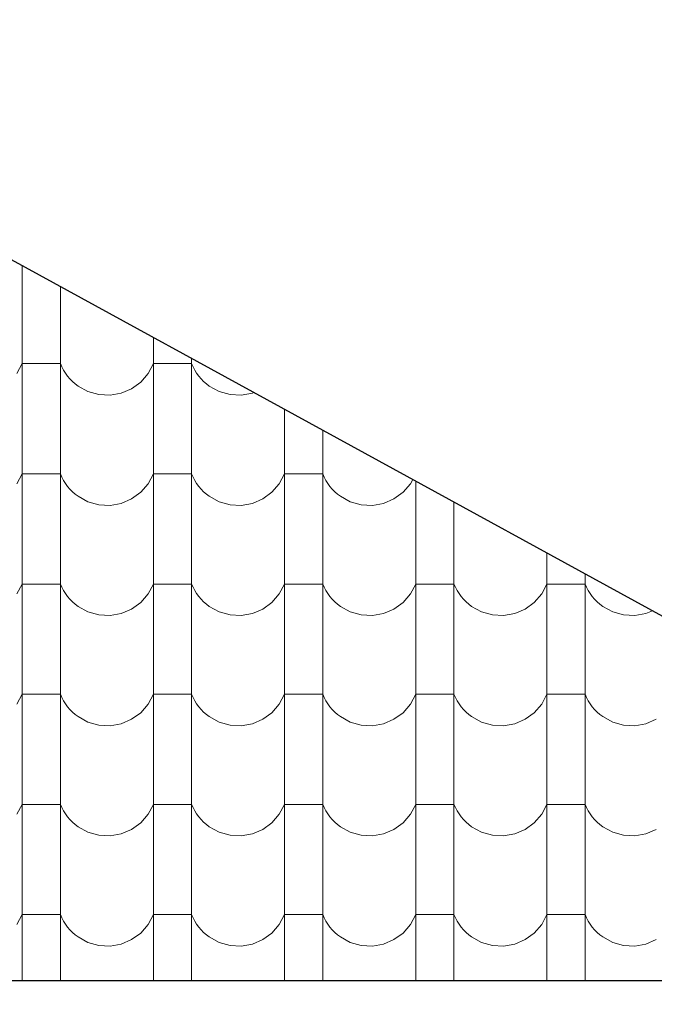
# Model space of a CAD drawing. Header units: millimetres. Extents: x -29624 to 9939, y -6894 to 6495.
# Tile 162 of 243: x 1328 to 1488, y -5966 to -5719. Entities that reach past the tile are written whole.
import ezdxf

# ---------------------------------------------------------------- set-up
doc = ezdxf.new("R2010")
doc.units = ezdxf.units.MM
doc.header["$MEASUREMENT"] = 0
doc.layers.add('810-G Ogólne', color=7, linetype='Continuous')
doc.layers.add('990-D Import IFC', color=7, linetype='Continuous')

# ---------------------------------------------------------------- blocks, each defined once
blk = doc.blocks.new('*X1834', base_point=(515069.4, 47309.9))
at = {"layer": '990-D Import IFC', "color": 251, "linetype": 'Continuous', "lineweight": 13, "true_color": 0x6a6a6a}
for p, q in [((523271.4, -45623.8), (523271.4, -45762.1)), ((523367.5, -45676.4), (523367.5, -45762.1)), ((523271.4, -45762.1), (523271.4, -46039.1)), ((523367.5, -45762.1), (523367.5, -46039.1)), ((523601.4, -45804.5), (523601.4, -46039.1)), ((523258.1, -45895.2), (523271.4, -45870.2)), ((523319.4, -45870.2), (523271.4, -45870.2)), ((523367.5, -45870.2), (523319.4, -45870.2)), ((523367.5, -45870.2), (523371.1, -45878.5)), ((523588.1, -45895.2), (523601.4, -45870.2)), ((523649.4, -45870.2), (523601.4, -45870.2)), ((523697.5, -45870.2), (523649.4, -45870.2)), ((523697.5, -45857.1), (523697.5, -46039.1)), ((523697.5, -45870.2), (523701.1, -45878.5)), ((523371.1, -45878.5), (523375.4, -45886.6)), ((523375.4, -45886.6), (523380.2, -45894.3)), ((523380.2, -45894.3), (523385.5, -45901.7)), ((523569.4, -45916.7), (523588.1, -45895.2)), ((523701.1, -45878.5), (523705.4, -45886.6)), ((523705.4, -45886.6), (523710.2, -45894.3)), ((523710.2, -45894.3), (523715.5, -45901.7)), ((523385.5, -45901.7), (523391.4, -45908.6)), ((523391.4, -45908.6), (523397.8, -45915.1)), ((523397.8, -45915.1), (523404.6, -45921.2)), ((523404.6, -45921.2), (523411.9, -45926.7)), ((523546.5, -45933.4), (523569.4, -45916.7)), ((523715.5, -45901.7), (523721.4, -45908.6)), ((523721.4, -45908.6), (523727.8, -45915.1)), ((523727.8, -45915.1), (523734.6, -45921.2)), ((523734.6, -45921.2), (523741.9, -45926.7)), ((523411.9, -45926.7), (523436.7, -45940.4)), ((523436.7, -45940.4), (523464.1, -45948.1)), ((523492.4, -45949.5), (523520.4, -45944.5)), ((523520.4, -45944.5), (523546.5, -45933.4)), ((523741.9, -45926.7), (523766.7, -45940.4)), ((523766.7, -45940.4), (523794.1, -45948.1)), ((523822.4, -45949.5), (523850.4, -45944.5)), ((523850.4, -45944.5), (523854.2, -45942.9)), ((523464.1, -45948.1), (523492.4, -45949.5)), ((523794.1, -45948.1), (523822.4, -45949.5)), ((523931.4, -45985.2), (523931.4, -46039.1)), ((523271.4, -46039.1), (523271.4, -46316.1)), ((523367.5, -46039.1), (523367.5, -46316.1)), ((523601.4, -46039.1), (523601.4, -46316.1)), ((523697.5, -46039.1), (523697.5, -46316.1)), ((523931.4, -46039.1), (523931.4, -46316.1)), ((524027.5, -46037.8), (524027.5, -46039.1)), ((524027.5, -46039.1), (524027.5, -46316.1)), ((523258.1, -46172.2), (523271.4, -46147.2)), ((523319.4, -46147.2), (523271.4, -46147.2)), ((523367.5, -46147.2), (523319.4, -46147.2)), ((523367.5, -46147.2), (523371.1, -46155.5)), ((523371.1, -46155.5), (523375.4, -46163.6)), ((523375.4, -46163.6), (523380.2, -46171.3)), ((523588.1, -46172.2), (523601.4, -46147.2)), ((523649.4, -46147.2), (523601.4, -46147.2)), ((523697.5, -46147.2), (523649.4, -46147.2)), ((523697.5, -46147.2), (523701.1, -46155.5)), ((523701.1, -46155.5), (523705.4, -46163.6)), ((523705.4, -46163.6), (523710.2, -46171.3)), ((523918.1, -46172.2), (523931.4, -46147.2)), ((523979.4, -46147.2), (523931.4, -46147.2)), ((524027.5, -46147.2), (523979.4, -46147.2)), ((524027.5, -46147.2), (524031.1, -46155.5)), ((524031.1, -46155.5), (524035.4, -46163.6)), ((524035.4, -46163.6), (524040.2, -46171.3)), ((524248.1, -46172.2), (524253.7, -46161.6)), ((524261.4, -46165.8), (524261.4, -46316.1)), ((523380.2, -46171.3), (523385.5, -46178.7)), ((523385.5, -46178.7), (523391.4, -46185.6)), ((523391.4, -46185.6), (523397.8, -46192.1)), ((523397.8, -46192.1), (523404.6, -46198.2)), ((523546.5, -46210.4), (523569.4, -46193.7)), ((523569.4, -46193.7), (523588.1, -46172.2)), ((523710.2, -46171.3), (523715.5, -46178.7)), ((523715.5, -46178.7), (523721.4, -46185.6)), ((523721.4, -46185.6), (523727.8, -46192.1)), ((523727.8, -46192.1), (523734.6, -46198.2)), ((523876.5, -46210.4), (523899.4, -46193.7)), ((523899.4, -46193.7), (523918.1, -46172.2)), ((524040.2, -46171.3), (524045.5, -46178.7)), ((524045.5, -46178.7), (524051.4, -46185.6)), ((524051.4, -46185.6), (524057.8, -46192.1)), ((524057.8, -46192.1), (524064.6, -46198.2)), ((524206.5, -46210.4), (524229.4, -46193.7)), ((524229.4, -46193.7), (524248.1, -46172.2)), ((523404.6, -46198.2), (523411.9, -46203.7)), ((523411.9, -46203.7), (523436.7, -46217.4)), ((523436.7, -46217.4), (523464.1, -46225.1)), ((523520.4, -46221.5), (523546.5, -46210.4)), ((523734.6, -46198.2), (523741.9, -46203.7)), ((523741.9, -46203.7), (523766.7, -46217.4)), ((523766.7, -46217.4), (523794.1, -46225.1)), ((523850.4, -46221.5), (523876.5, -46210.4)), ((524064.6, -46198.2), (524071.9, -46203.7)), ((524071.9, -46203.7), (524096.7, -46217.4)), ((524096.7, -46217.4), (524124.1, -46225.1)), ((524180.4, -46221.5), (524206.5, -46210.4)), ((524357.5, -46218.4), (524357.5, -46316.1)), ((523464.1, -46225.1), (523492.4, -46226.5)), ((523492.4, -46226.5), (523520.4, -46221.5)), ((523794.1, -46225.1), (523822.4, -46226.5)), ((523822.4, -46226.5), (523850.4, -46221.5)), ((524124.1, -46225.1), (524152.4, -46226.5)), ((524152.4, -46226.5), (524180.4, -46221.5)), ((523271.4, -46316.1), (523271.4, -46593.1)), ((523367.5, -46316.1), (523367.5, -46593.1)), ((523601.4, -46316.1), (523601.4, -46593.1)), ((523697.5, -46316.1), (523697.5, -46593.1)), ((523931.4, -46316.1), (523931.4, -46593.1)), ((524027.5, -46316.1), (524027.5, -46593.1)), ((524261.4, -46316.1), (524261.4, -46593.1)), ((524357.5, -46316.1), (524357.5, -46593.1)), ((524591.4, -46346.5), (524591.4, -46593.1)), ((524687.5, -46399.1), (524687.5, -46593.1)), ((523258.1, -46449.2), (523271.4, -46424.2)), ((523319.4, -46424.2), (523271.4, -46424.2)), ((523367.5, -46424.2), (523319.4, -46424.2)), ((523367.5, -46424.2), (523371.1, -46432.5)), ((523371.1, -46432.5), (523375.4, -46440.6)), ((523375.4, -46440.6), (523380.2, -46448.3)), ((523588.1, -46449.2), (523601.4, -46424.2)), ((523649.4, -46424.2), (523601.4, -46424.2)), ((523697.5, -46424.2), (523649.4, -46424.2)), ((523697.5, -46424.2), (523701.1, -46432.5)), ((523701.1, -46432.5), (523705.4, -46440.6)), ((523705.4, -46440.6), (523710.2, -46448.3)), ((523918.1, -46449.2), (523931.4, -46424.2)), ((523979.4, -46424.2), (523931.4, -46424.2)), ((524027.5, -46424.2), (523979.4, -46424.2)), ((524027.5, -46424.2), (524031.1, -46432.5)), ((524031.1, -46432.5), (524035.4, -46440.6)), ((524035.4, -46440.6), (524040.2, -46448.3)), ((524248.1, -46449.2), (524261.4, -46424.2)), ((524309.4, -46424.2), (524261.4, -46424.2)), ((524357.5, -46424.2), (524309.4, -46424.2)), ((524357.5, -46424.2), (524361.1, -46432.5)), ((524361.1, -46432.5), (524365.4, -46440.6)), ((524365.4, -46440.6), (524370.2, -46448.3)), ((524578.1, -46449.2), (524591.4, -46424.2)), ((524639.4, -46424.2), (524591.4, -46424.2)), ((524687.5, -46424.2), (524639.4, -46424.2)), ((524687.5, -46424.2), (524691.1, -46432.5)), ((524691.1, -46432.5), (524695.4, -46440.6)), ((524695.4, -46440.6), (524700.2, -46448.3)), ((523380.2, -46448.3), (523385.5, -46455.7)), ((523385.5, -46455.7), (523391.4, -46462.6)), ((523391.4, -46462.6), (523397.8, -46469.1)), ((523569.4, -46470.7), (523588.1, -46449.2)), ((523710.2, -46448.3), (523715.5, -46455.7)), ((523715.5, -46455.7), (523721.4, -46462.6)), ((523721.4, -46462.6), (523727.8, -46469.1)), ((523899.4, -46470.7), (523918.1, -46449.2)), ((524040.2, -46448.3), (524045.5, -46455.7)), ((524045.5, -46455.7), (524051.4, -46462.6)), ((524051.4, -46462.6), (524057.8, -46469.1)), ((524229.4, -46470.7), (524248.1, -46449.2)), ((524370.2, -46448.3), (524375.5, -46455.7)), ((524375.5, -46455.7), (524381.4, -46462.6)), ((524381.4, -46462.6), (524387.8, -46469.1)), ((524559.4, -46470.7), (524578.1, -46449.2)), ((524700.2, -46448.3), (524705.5, -46455.7)), ((524705.5, -46455.7), (524711.4, -46462.6)), ((524711.4, -46462.6), (524717.8, -46469.1)), ((523397.8, -46469.1), (523404.6, -46475.2)), ((523404.6, -46475.2), (523411.9, -46480.7)), ((523411.9, -46480.7), (523436.7, -46494.4)), ((523520.4, -46498.5), (523546.5, -46487.4)), ((523546.5, -46487.4), (523569.4, -46470.7)), ((523727.8, -46469.1), (523734.6, -46475.2)), ((523734.6, -46475.2), (523741.9, -46480.7)), ((523741.9, -46480.7), (523766.7, -46494.4)), ((523850.4, -46498.5), (523876.5, -46487.4)), ((523876.5, -46487.4), (523899.4, -46470.7)), ((524057.8, -46469.1), (524064.6, -46475.2)), ((524064.6, -46475.2), (524071.9, -46480.7)), ((524071.9, -46480.7), (524096.7, -46494.4)), ((524180.4, -46498.5), (524206.5, -46487.4)), ((524206.5, -46487.4), (524229.4, -46470.7)), ((524387.8, -46469.1), (524394.6, -46475.2)), ((524394.6, -46475.2), (524401.9, -46480.7)), ((524401.9, -46480.7), (524426.7, -46494.4)), ((524510.4, -46498.5), (524536.5, -46487.4)), ((524536.5, -46487.4), (524559.4, -46470.7)), ((524717.8, -46469.1), (524724.6, -46475.2)), ((524724.6, -46475.2), (524731.9, -46480.7)), ((524731.9, -46480.7), (524756.7, -46494.4)), ((524840.4, -46498.5), (524856.5, -46491.6)), ((523436.7, -46494.4), (523464.1, -46502.1)), ((523464.1, -46502.1), (523492.4, -46503.5)), ((523492.4, -46503.5), (523520.4, -46498.5)), ((523766.7, -46494.4), (523794.1, -46502.1)), ((523794.1, -46502.1), (523822.4, -46503.5)), ((523822.4, -46503.5), (523850.4, -46498.5)), ((524096.7, -46494.4), (524124.1, -46502.1)), ((524124.1, -46502.1), (524152.4, -46503.5)), ((524152.4, -46503.5), (524180.4, -46498.5)), ((524426.7, -46494.4), (524454.1, -46502.1)), ((524454.1, -46502.1), (524482.4, -46503.5)), ((524482.4, -46503.5), (524510.4, -46498.5)), ((524756.7, -46494.4), (524784.1, -46502.1)), ((524784.1, -46502.1), (524812.4, -46503.5)), ((524812.4, -46503.5), (524840.4, -46498.5)), ((523271.4, -46593.1), (523271.4, -46870.1)), ((523367.5, -46593.1), (523367.5, -46870.1)), ((523601.4, -46593.1), (523601.4, -46870.1)), ((523697.5, -46593.1), (523697.5, -46870.1)), ((523931.4, -46593.1), (523931.4, -46870.1)), ((524027.5, -46593.1), (524027.5, -46870.1)), ((524261.4, -46593.1), (524261.4, -46870.1)), ((524357.5, -46593.1), (524357.5, -46870.1)), ((524591.4, -46593.1), (524591.4, -46870.1)), ((524687.5, -46593.1), (524687.5, -46870.1)), ((523258.1, -46726.2), (523271.4, -46701.2)), ((523319.4, -46701.2), (523271.4, -46701.2)), ((523367.5, -46701.2), (523319.4, -46701.2)), ((523367.5, -46701.2), (523371.1, -46709.5)), ((523371.1, -46709.5), (523375.4, -46717.6)), ((523588.1, -46726.2), (523601.4, -46701.2)), ((523649.4, -46701.2), (523601.4, -46701.2)), ((523697.5, -46701.2), (523649.4, -46701.2)), ((523697.5, -46701.2), (523701.1, -46709.5)), ((523701.1, -46709.5), (523705.4, -46717.6)), ((523918.1, -46726.2), (523931.4, -46701.2)), ((523979.4, -46701.2), (523931.4, -46701.2)), ((524027.5, -46701.2), (523979.4, -46701.2)), ((524027.5, -46701.2), (524031.1, -46709.5)), ((524031.1, -46709.5), (524035.4, -46717.6)), ((524248.1, -46726.2), (524261.4, -46701.2)), ((524309.4, -46701.2), (524261.4, -46701.2)), ((524357.5, -46701.2), (524309.4, -46701.2)), ((524357.5, -46701.2), (524361.1, -46709.5)), ((524361.1, -46709.5), (524365.4, -46717.6)), ((524578.1, -46726.2), (524591.4, -46701.2)), ((524639.4, -46701.2), (524591.4, -46701.2)), ((524687.5, -46701.2), (524639.4, -46701.2)), ((524687.5, -46701.2), (524691.1, -46709.5)), ((524691.1, -46709.5), (524695.4, -46717.6)), ((523375.4, -46717.6), (523380.2, -46725.3)), ((523380.2, -46725.3), (523385.5, -46732.7)), ((523385.5, -46732.7), (523391.4, -46739.6)), ((523391.4, -46739.6), (523397.8, -46746.1)), ((523569.4, -46747.7), (523588.1, -46726.2)), ((523705.4, -46717.6), (523710.2, -46725.3)), ((523710.2, -46725.3), (523715.5, -46732.7)), ((523715.5, -46732.7), (523721.4, -46739.6)), ((523721.4, -46739.6), (523727.8, -46746.1)), ((523899.4, -46747.7), (523918.1, -46726.2)), ((524035.4, -46717.6), (524040.2, -46725.3)), ((524040.2, -46725.3), (524045.5, -46732.7)), ((524045.5, -46732.7), (524051.4, -46739.6)), ((524051.4, -46739.6), (524057.8, -46746.1)), ((524229.4, -46747.7), (524248.1, -46726.2)), ((524365.4, -46717.6), (524370.2, -46725.3)), ((524370.2, -46725.3), (524375.5, -46732.7)), ((524375.5, -46732.7), (524381.4, -46739.6)), ((524381.4, -46739.6), (524387.8, -46746.1)), ((524559.4, -46747.7), (524578.1, -46726.2)), ((524695.4, -46717.6), (524700.2, -46725.3)), ((524700.2, -46725.3), (524705.5, -46732.7)), ((524705.5, -46732.7), (524711.4, -46739.6)), ((524711.4, -46739.6), (524717.8, -46746.1)), ((523397.8, -46746.1), (523404.6, -46752.2)), ((523404.6, -46752.2), (523411.9, -46757.7)), ((523411.9, -46757.7), (523436.7, -46771.4)), ((523520.4, -46775.5), (523546.5, -46764.4)), ((523546.5, -46764.4), (523569.4, -46747.7)), ((523727.8, -46746.1), (523734.6, -46752.2)), ((523734.6, -46752.2), (523741.9, -46757.7)), ((523741.9, -46757.7), (523766.7, -46771.4)), ((523850.4, -46775.5), (523876.5, -46764.4)), ((523876.5, -46764.4), (523899.4, -46747.7)), ((524057.8, -46746.1), (524064.6, -46752.2)), ((524064.6, -46752.2), (524071.9, -46757.7)), ((524071.9, -46757.7), (524096.7, -46771.4)), ((524180.4, -46775.5), (524206.5, -46764.4)), ((524206.5, -46764.4), (524229.4, -46747.7)), ((524387.8, -46746.1), (524394.6, -46752.2)), ((524394.6, -46752.2), (524401.9, -46757.7)), ((524401.9, -46757.7), (524426.7, -46771.4)), ((524510.4, -46775.5), (524536.5, -46764.4)), ((524536.5, -46764.4), (524559.4, -46747.7)), ((524717.8, -46746.1), (524724.6, -46752.2)), ((524724.6, -46752.2), (524731.9, -46757.7)), ((524731.9, -46757.7), (524756.7, -46771.4)), ((524840.4, -46775.5), (524866.5, -46764.4)), ((523436.7, -46771.4), (523464.1, -46779.1)), ((523464.1, -46779.1), (523492.4, -46780.5)), ((523492.4, -46780.5), (523520.4, -46775.5)), ((523766.7, -46771.4), (523794.1, -46779.1)), ((523794.1, -46779.1), (523822.4, -46780.5)), ((523822.4, -46780.5), (523850.4, -46775.5)), ((524096.7, -46771.4), (524124.1, -46779.1)), ((524124.1, -46779.1), (524152.4, -46780.5)), ((524152.4, -46780.5), (524180.4, -46775.5)), ((524426.7, -46771.4), (524454.1, -46779.1)), ((524454.1, -46779.1), (524482.4, -46780.5)), ((524482.4, -46780.5), (524510.4, -46775.5)), ((524756.7, -46771.4), (524784.1, -46779.1)), ((524784.1, -46779.1), (524812.4, -46780.5)), ((524812.4, -46780.5), (524840.4, -46775.5)), ((523271.4, -46870.1), (523271.4, -47147.1)), ((523367.5, -46870.1), (523367.5, -47147.1)), ((523601.4, -46870.1), (523601.4, -47147.1)), ((523697.5, -46870.1), (523697.5, -47147.1)), ((523931.4, -46870.1), (523931.4, -47147.1)), ((524027.5, -46870.1), (524027.5, -47147.1)), ((524261.4, -46870.1), (524261.4, -47147.1)), ((524357.5, -46870.1), (524357.5, -47147.1)), ((524591.4, -46870.1), (524591.4, -47147.1)), ((524687.5, -46870.1), (524687.5, -47147.1)), ((523258.1, -47003.2), (523271.4, -46978.2)), ((523319.4, -46978.2), (523271.4, -46978.2)), ((523367.5, -46978.2), (523319.4, -46978.2)), ((523367.5, -46978.2), (523371.1, -46986.5)), ((523371.1, -46986.5), (523375.4, -46994.6)), ((523588.1, -47003.2), (523601.4, -46978.2)), ((523649.4, -46978.2), (523601.4, -46978.2)), ((523697.5, -46978.2), (523649.4, -46978.2)), ((523697.5, -46978.2), (523701.1, -46986.5)), ((523701.1, -46986.5), (523705.4, -46994.6)), ((523918.1, -47003.2), (523931.4, -46978.2)), ((523979.4, -46978.2), (523931.4, -46978.2)), ((524027.5, -46978.2), (523979.4, -46978.2)), ((524027.5, -46978.2), (524031.1, -46986.5)), ((524031.1, -46986.5), (524035.4, -46994.6)), ((524248.1, -47003.2), (524261.4, -46978.2)), ((524309.4, -46978.2), (524261.4, -46978.2)), ((524357.5, -46978.2), (524309.4, -46978.2)), ((524357.5, -46978.2), (524361.1, -46986.5)), ((524361.1, -46986.5), (524365.4, -46994.6)), ((524578.1, -47003.2), (524591.4, -46978.2)), ((524639.4, -46978.2), (524591.4, -46978.2)), ((524687.5, -46978.2), (524639.4, -46978.2)), ((524687.5, -46978.2), (524691.1, -46986.5)), ((524691.1, -46986.5), (524695.4, -46994.6)), ((523375.4, -46994.6), (523380.2, -47002.3)), ((523380.2, -47002.3), (523385.5, -47009.7)), ((523385.5, -47009.7), (523391.4, -47016.6)), ((523569.4, -47024.7), (523588.1, -47003.2)), ((523705.4, -46994.6), (523710.2, -47002.3)), ((523710.2, -47002.3), (523715.5, -47009.7)), ((523715.5, -47009.7), (523721.4, -47016.6)), ((523899.4, -47024.7), (523918.1, -47003.2)), ((524035.4, -46994.6), (524040.2, -47002.3)), ((524040.2, -47002.3), (524045.5, -47009.7)), ((524045.5, -47009.7), (524051.4, -47016.6)), ((524229.4, -47024.7), (524248.1, -47003.2)), ((524365.4, -46994.6), (524370.2, -47002.3)), ((524370.2, -47002.3), (524375.5, -47009.7)), ((524375.5, -47009.7), (524381.4, -47016.6)), ((524559.4, -47024.7), (524578.1, -47003.2)), ((524695.4, -46994.6), (524700.2, -47002.3)), ((524700.2, -47002.3), (524705.5, -47009.7)), ((524705.5, -47009.7), (524711.4, -47016.6)), ((523391.4, -47016.6), (523397.8, -47023.1)), ((523397.8, -47023.1), (523404.6, -47029.2)), ((523404.6, -47029.2), (523411.9, -47034.7)), ((523411.9, -47034.7), (523436.7, -47048.4)), ((523546.5, -47041.4), (523569.4, -47024.7)), ((523721.4, -47016.6), (523727.8, -47023.1)), ((523727.8, -47023.1), (523734.6, -47029.2)), ((523734.6, -47029.2), (523741.9, -47034.7)), ((523741.9, -47034.7), (523766.7, -47048.4)), ((523876.5, -47041.4), (523899.4, -47024.7)), ((524051.4, -47016.6), (524057.8, -47023.1)), ((524057.8, -47023.1), (524064.6, -47029.2)), ((524064.6, -47029.2), (524071.9, -47034.7)), ((524071.9, -47034.7), (524096.7, -47048.4)), ((524206.5, -47041.4), (524229.4, -47024.7)), ((524381.4, -47016.6), (524387.8, -47023.1)), ((524387.8, -47023.1), (524394.6, -47029.2)), ((524394.6, -47029.2), (524401.9, -47034.7)), ((524401.9, -47034.7), (524426.7, -47048.4)), ((524536.5, -47041.4), (524559.4, -47024.7)), ((524711.4, -47016.6), (524717.8, -47023.1)), ((524717.8, -47023.1), (524724.6, -47029.2)), ((524724.6, -47029.2), (524731.9, -47034.7)), ((524731.9, -47034.7), (524756.7, -47048.4)), ((523436.7, -47048.4), (523464.1, -47056.1)), ((523464.1, -47056.1), (523492.4, -47057.5)), ((523492.4, -47057.5), (523520.4, -47052.5)), ((523520.4, -47052.5), (523546.5, -47041.4)), ((523766.7, -47048.4), (523794.1, -47056.1)), ((523794.1, -47056.1), (523822.4, -47057.5)), ((523822.4, -47057.5), (523850.4, -47052.5)), ((523850.4, -47052.5), (523876.5, -47041.4)), ((524096.7, -47048.4), (524124.1, -47056.1)), ((524124.1, -47056.1), (524152.4, -47057.5)), ((524152.4, -47057.5), (524180.4, -47052.5)), ((524180.4, -47052.5), (524206.5, -47041.4)), ((524426.7, -47048.4), (524454.1, -47056.1)), ((524454.1, -47056.1), (524482.4, -47057.5)), ((524482.4, -47057.5), (524510.4, -47052.5)), ((524510.4, -47052.5), (524536.5, -47041.4)), ((524756.7, -47048.4), (524784.1, -47056.1)), ((524784.1, -47056.1), (524812.4, -47057.5)), ((524812.4, -47057.5), (524840.4, -47052.5)), ((524840.4, -47052.5), (524866.5, -47041.4)), ((523271.4, -47147.1), (523271.4, -47421)), ((523367.5, -47147.1), (523367.5, -47421)), ((523601.4, -47147.1), (523601.4, -47421)), ((523697.5, -47147.1), (523697.5, -47421)), ((523931.4, -47147.1), (523931.4, -47421)), ((524027.5, -47147.1), (524027.5, -47421)), ((524261.4, -47147.1), (524261.4, -47421)), ((524357.5, -47147.1), (524357.5, -47421)), ((524591.4, -47147.1), (524591.4, -47421)), ((524687.5, -47147.1), (524687.5, -47421)), ((523258.1, -47280.2), (523271.4, -47255.2)), ((523319.4, -47255.2), (523271.4, -47255.2)), ((523367.5, -47255.2), (523319.4, -47255.2)), ((523367.5, -47255.2), (523371.1, -47263.5)), ((523588.1, -47280.2), (523601.4, -47255.2)), ((523649.4, -47255.2), (523601.4, -47255.2)), ((523697.5, -47255.2), (523649.4, -47255.2)), ((523697.5, -47255.2), (523701.1, -47263.5)), ((523918.1, -47280.2), (523931.4, -47255.2)), ((523979.4, -47255.2), (523931.4, -47255.2)), ((524027.5, -47255.2), (523979.4, -47255.2)), ((524027.5, -47255.2), (524031.1, -47263.5)), ((524248.1, -47280.2), (524261.4, -47255.2)), ((524309.4, -47255.2), (524261.4, -47255.2)), ((524357.5, -47255.2), (524309.4, -47255.2)), ((524357.5, -47255.2), (524361.1, -47263.5)), ((524578.1, -47280.2), (524591.4, -47255.2)), ((524639.4, -47255.2), (524591.4, -47255.2)), ((524687.5, -47255.2), (524639.4, -47255.2)), ((524687.5, -47255.2), (524691.1, -47263.5)), ((523371.1, -47263.5), (523375.4, -47271.6)), ((523375.4, -47271.6), (523380.2, -47279.3)), ((523380.2, -47279.3), (523385.5, -47286.7)), ((523569.4, -47301.7), (523588.1, -47280.2)), ((523701.1, -47263.5), (523705.4, -47271.6)), ((523705.4, -47271.6), (523710.2, -47279.3)), ((523710.2, -47279.3), (523715.5, -47286.7)), ((523899.4, -47301.7), (523918.1, -47280.2)), ((524031.1, -47263.5), (524035.4, -47271.6)), ((524035.4, -47271.6), (524040.2, -47279.3)), ((524040.2, -47279.3), (524045.5, -47286.7)), ((524229.4, -47301.7), (524248.1, -47280.2)), ((524361.1, -47263.5), (524365.4, -47271.6)), ((524365.4, -47271.6), (524370.2, -47279.3)), ((524370.2, -47279.3), (524375.5, -47286.7)), ((524559.4, -47301.7), (524578.1, -47280.2)), ((524691.1, -47263.5), (524695.4, -47271.6)), ((524695.4, -47271.6), (524700.2, -47279.3)), ((524700.2, -47279.3), (524705.5, -47286.7)), ((523385.5, -47286.7), (523391.4, -47293.6)), ((523391.4, -47293.6), (523397.8, -47300.1)), ((523397.8, -47300.1), (523404.6, -47306.2)), ((523404.6, -47306.2), (523411.9, -47311.7)), ((523546.5, -47318.4), (523569.4, -47301.7)), ((523715.5, -47286.7), (523721.4, -47293.6)), ((523721.4, -47293.6), (523727.8, -47300.1)), ((523727.8, -47300.1), (523734.6, -47306.2)), ((523734.6, -47306.2), (523741.9, -47311.7)), ((523876.5, -47318.4), (523899.4, -47301.7)), ((524045.5, -47286.7), (524051.4, -47293.6)), ((524051.4, -47293.6), (524057.8, -47300.1)), ((524057.8, -47300.1), (524064.6, -47306.2)), ((524064.6, -47306.2), (524071.9, -47311.7)), ((524206.5, -47318.4), (524229.4, -47301.7)), ((524375.5, -47286.7), (524381.4, -47293.6)), ((524381.4, -47293.6), (524387.8, -47300.1)), ((524387.8, -47300.1), (524394.6, -47306.2)), ((524394.6, -47306.2), (524401.9, -47311.7)), ((524536.5, -47318.4), (524559.4, -47301.7)), ((524705.5, -47286.7), (524711.4, -47293.6)), ((524711.4, -47293.6), (524717.8, -47300.1)), ((524717.8, -47300.1), (524724.6, -47306.2)), ((524724.6, -47306.2), (524731.9, -47311.7)), ((523411.9, -47311.7), (523436.7, -47325.4)), ((523436.7, -47325.4), (523464.1, -47333.1)), ((523464.1, -47333.1), (523492.4, -47334.5)), ((523492.4, -47334.5), (523520.4, -47329.5)), ((523520.4, -47329.5), (523546.5, -47318.4)), ((523741.9, -47311.7), (523766.7, -47325.4)), ((523766.7, -47325.4), (523794.1, -47333.1)), ((523794.1, -47333.1), (523822.4, -47334.5)), ((523822.4, -47334.5), (523850.4, -47329.5)), ((523850.4, -47329.5), (523876.5, -47318.4)), ((524071.9, -47311.7), (524096.7, -47325.4)), ((524096.7, -47325.4), (524124.1, -47333.1)), ((524124.1, -47333.1), (524152.4, -47334.5)), ((524152.4, -47334.5), (524180.4, -47329.5)), ((524180.4, -47329.5), (524206.5, -47318.4)), ((524401.9, -47311.7), (524426.7, -47325.4)), ((524426.7, -47325.4), (524454.1, -47333.1)), ((524454.1, -47333.1), (524482.4, -47334.5)), ((524482.4, -47334.5), (524510.4, -47329.5)), ((524510.4, -47329.5), (524536.5, -47318.4)), ((524731.9, -47311.7), (524756.7, -47325.4)), ((524756.7, -47325.4), (524784.1, -47333.1)), ((524784.1, -47333.1), (524812.4, -47334.5)), ((524812.4, -47334.5), (524840.4, -47329.5)), ((524840.4, -47329.5), (524866.5, -47318.4))]:
    blk.add_line(p, q, dxfattribs=at)
blk = doc.blocks.new('Wypełnienie_17_3', base_point=(515069.4, 47309.9))
at = {"layer": '990-D Import IFC', "color": 251, "linetype": 'Continuous', "lineweight": 13, "true_color": 0x6a6a6a}
blk.add_blockref('*X1834', (515069.4, 47309.9), dxfattribs=at)

msp = doc.modelspace()

# ---------------------------------------------------------------- linework, layer by layer
at = {"layer": '810-G Ogólne', "color": 7, "linetype": 'Continuous', "lineweight": 25}
for p, q in [((1657.001, -5960.404), (1235.486, -5729.621)), ((801.971, -5960.404), (1669.001, -5960.404))]:
    msp.add_line(p, q, dxfattribs=at)
at = {"layer": '990-D Import IFC', "color": 7, "linetype": 'Continuous', "lineweight": 13}
for points in [[(863.971, -5484.404), (1607.971, -5484.404), (1607.971, -5457.404), (1692.035, -5457.404), (1692.035, -5982.404), (1657.001, -5982.404), (1657.001, -5972.404), (1666.584, -5968.817), (1669.001, -5960.404), (1657.001, -5960.404), (1607.971, -5933.559), (1235.486, -5729.621), (863.971, -5933.559), (863.971, -5506.849), (890.397, -5514.902), (890.397, -5888.882), (878.766, -5900.512), (887.251, -5908.998), (902.679, -5893.57), (902.679, -5505.786), (863.971, -5493.991)], [(1235.486, -5729.621), (813.971, -5960.404), (1657.001, -5960.404)]]:
    msp.add_lwpolyline(points, close=True, dxfattribs=at)
msp.add_lwpolyline([(801.971, -5960.404), (1669.001, -5960.404, -0.4142136), (1657.001, -5972.404), (1583.299, -5972.404), (1583.299, -6341.4, -0.8167997), (1571.297, -6341.4), (1571.297, -5972.404), (902.679, -5972.404), (902.679, -6341.4, -0.8167997), (890.677, -6341.4), (890.677, -5972.404), (813.971, -5972.404, -0.4142136)], format="xyb", close=True, dxfattribs=at)

# ---------------------------------------------------------------- block references
at = {"layer": '990-D Import IFC', "color": 251, "linetype": 'Continuous', "lineweight": 13, "true_color": 0x6a6a6a, "xscale": 0.1, "yscale": 0.1, "zscale": 0.1}
msp.add_blockref('Wypełnienie_17_3', (508.562, 3512.683), dxfattribs=at)

doc.saveas('drawing.dxf')
